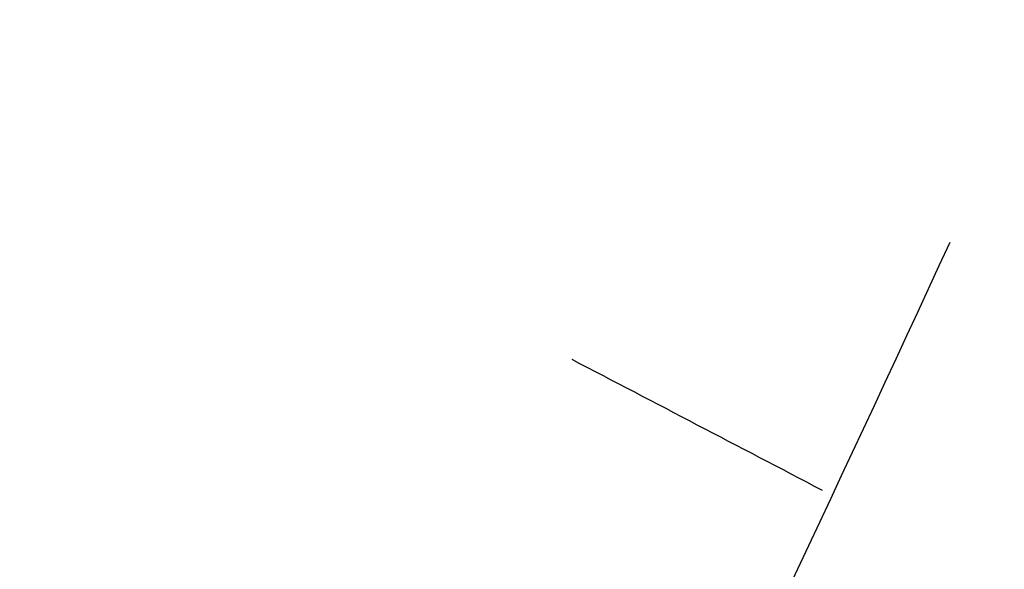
# Model space of a CAD drawing. Header units: millimetres. Extents: x -29 to 120, y -194 to 1.
# Tile 206 of 256: x 15.67 to 18.88, y -170.87 to -169.08. Entities that reach past the tile are written whole.
import ezdxf

# ---------------------------------------------------------------- set-up
doc = ezdxf.new("R2010")
doc.units = ezdxf.units.MM
doc.layers.add('EXTERIOR COLOR', color=7, linetype='Continuous')

msp = doc.modelspace()

# ---------------------------------------------------------------- linework, layer by layer
at = {"layer": 'EXTERIOR COLOR'}
for points, knots in [([(17.37793629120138, -192.6250661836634, 590.5661536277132), (18.23188694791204, -191.5547836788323, 590.3248232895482), (20.01746758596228, -188.952687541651, 589.8021579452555), (22.38483175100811, -184.4829654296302, 589.0349460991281), (24.55363786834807, -179.4446162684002, 588.2687092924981), (26.44634048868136, -174.2282681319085, 587.5519046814), (28.11016722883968, -168.9027597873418, 586.8845322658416), (29.58257742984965, -163.5010549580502, 586.266592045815), (30.89186688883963, -158.0363171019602, 585.6980840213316), (32.0542283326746, -152.5257415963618, 585.1790081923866), (33.08144274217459, -146.9848489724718, 584.7093645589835), (33.98574132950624, -141.4129916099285, 584.2891531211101), (34.77356211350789, -135.8170246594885, 583.9183738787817), (35.44900685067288, -130.2117505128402, 583.5970268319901), (36.02189587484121, -124.5596525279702, 583.3251119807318), (36.48524007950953, -118.9278028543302, 583.1026293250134), (36.84713927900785, -113.2779790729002, 582.9295788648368), (37.10646016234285, -107.6240785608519, 582.8059606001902), (37.26333409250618, -101.9636195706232, 582.7317745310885), (37.31633654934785, -96.30728926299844, 582.7070199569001), (37.26324012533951, -90.64421916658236, 582.7317017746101), (37.10659386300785, -84.99101301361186, 582.8058248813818), (36.84745438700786, -79.33787789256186, 582.9293885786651), (36.48598302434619, -73.6903979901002, 583.1023928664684), (36.02198186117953, -68.0535811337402, 583.3248377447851), (35.45240157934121, -62.42120490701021, 583.5967232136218), (34.77632626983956, -56.8086297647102, 583.9180492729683), (33.98855596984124, -51.2114729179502, 584.2888159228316), (33.08387586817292, -45.63604827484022, 584.7090231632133), (32.05349582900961, -40.08387274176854, 585.1786709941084), (30.89170873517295, -34.57574310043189, 585.6977594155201), (29.58206575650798, -29.10974143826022, 586.2662884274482), (28.106578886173, -23.70212738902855, 586.8842580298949), (26.44285250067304, -18.37737021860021, 587.5516682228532), (24.54429537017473, -13.15514562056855, 588.2685190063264), (22.39157691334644, -8.138003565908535, 589.0348103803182), (20.01673059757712, -3.658811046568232, 589.8020825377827), (18.23186595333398, -1.057714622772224, 590.3247919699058), (17.3779516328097, 0.01241709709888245, 590.5661438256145)], [1.006655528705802, 1.006655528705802, 1.006655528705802, 1.006655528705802, 5.648272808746, 11.29654561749, 16.94481842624, 22.59309123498, 28.24136404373, 33.88963685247, 39.53790966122, 45.18618246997, 50.83445527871, 56.48272808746, 62.1310008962, 67.77927370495, 73.4275465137, 79.07581932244, 84.72409213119, 90.37236493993, 96.02063774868, 101.6689105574, 107.3176629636, 112.9664153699, 118.6151677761, 124.2639201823, 129.9126725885, 135.5614249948, 141.210177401, 146.8589298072, 152.5076822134, 158.1564346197, 163.8051870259, 169.4539394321, 175.1026918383, 180.7514442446, 186.4001966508, 192.048949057, 197.6977014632, 202.3397354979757, 202.3397354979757, 202.3397354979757, 202.3397354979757]), ([(2.056797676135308, -193.3560652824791, 583.67446454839), (3.608916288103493, -192.1985488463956, 583.147324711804), (6.505723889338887, -189.4926668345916, 582.1300451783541), (10.2399229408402, -184.8319637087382, 580.6953599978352), (13.50049064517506, -179.8562109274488, 579.3540982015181), (16.30682380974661, -174.8202959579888, 578.1355689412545), (17.95758547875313, -171.4343882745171, 577.3880845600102), (18.70740370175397, -169.8050655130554, 577.043282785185)], [-0.08182451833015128, -0.08182451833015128, -0.08182451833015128, -0.08182451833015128, 5.648272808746, 11.29654561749, 16.94481842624, 22.59309123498, 27.75244209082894, 27.75244209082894, 27.75244209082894, 27.75244209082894])]:
    msp.add_open_spline(points, degree=3, knots=knots, dxfattribs=at)
for points in [[(10.0822390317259, -173.3398070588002, 591.5064584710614), (11.1362612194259, -171.5914374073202, 591.4142434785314), (13.2026327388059, -167.9192236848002, 591.2334593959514), (16.16910289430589, -161.8015911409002, 590.9739268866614), (17.96995794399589, -157.4192588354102, 590.8163724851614), (18.8242626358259, -155.1400844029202, 590.7416305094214)], [(17.47153654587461, -170.187912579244, 510.9922049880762), (17.74411367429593, -170.3303096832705, 533.0160486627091), (18.01669080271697, -170.4727067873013, 555.0398923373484), (18.28926793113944, -170.6151038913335, 577.0637360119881)]]:
    msp.add_open_spline(points, degree=3, dxfattribs=at)

doc.saveas('drawing.dxf')
